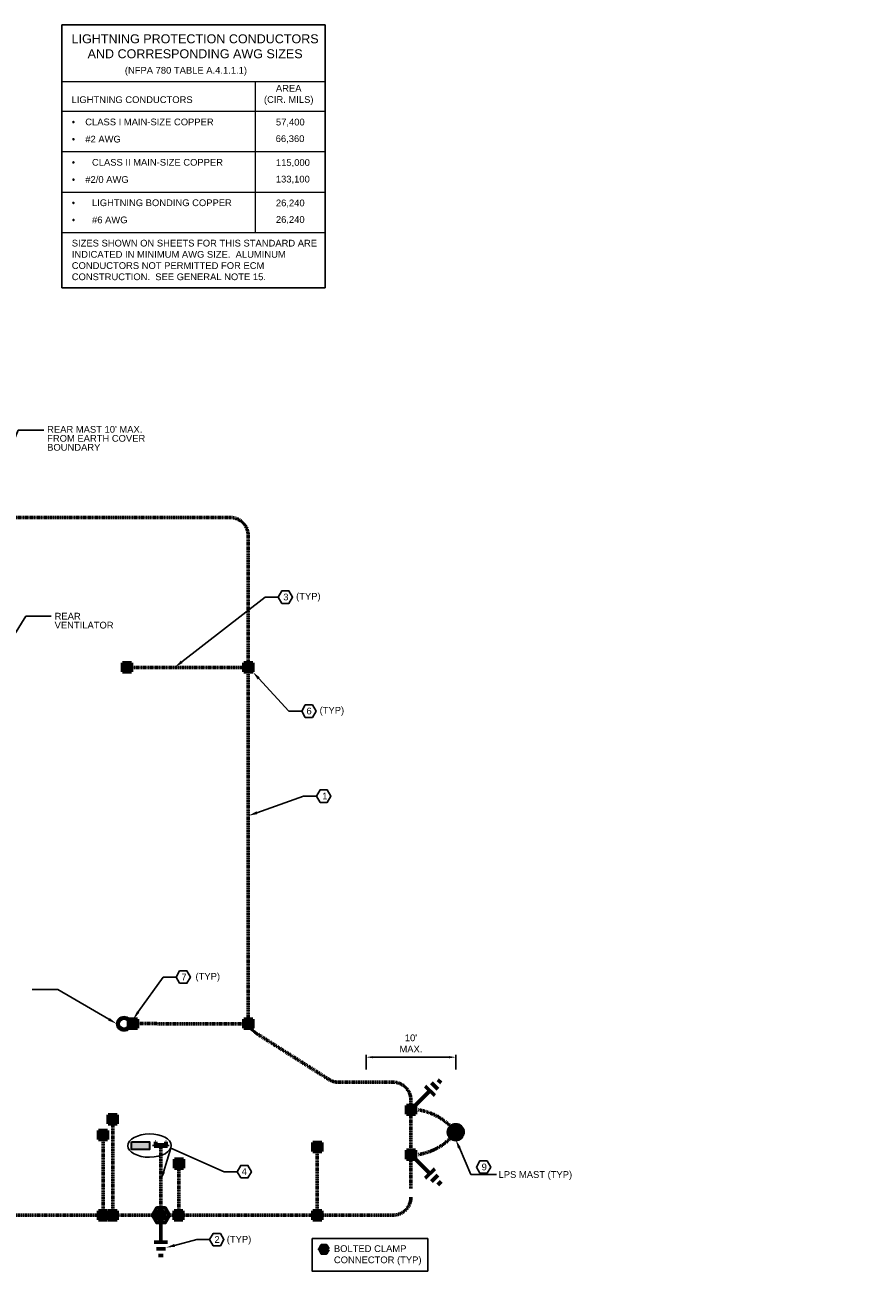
# Model space of a CAD drawing. Header units: inches. Extents: x -12 to 12802, y -12 to 13330.
# Tile 3 of 10: x 1298 to 2429, y 366 to 2032. Entities that reach past the tile are written whole.
import ezdxf
from ezdxf import colors
from ezdxf.entities.mleader import LeaderData, LeaderLine
from ezdxf.math import Vec2, Vec3

# ---------------------------------------------------------------- set-up
doc = ezdxf.new("R2010")
doc.units = ezdxf.units.IN
doc.header["$MEASUREMENT"] = 0
doc.linetypes.add('DASHED2', pattern=[0.375, 0.25, -0.125])
for name, color, linetype, lineweight in [('E-AIR-TERM', 3, 'Continuous', 35), ('E-ANNO-TEXT', 7, 'Continuous', 25), ('E-GND-COND', 92, 'DASHED2', 60), ('E-GND-GES', 92, 'DASHED2', 60), ('E-ISO-LPS', 7, 'DASHED2', 40), ('E-PWR-SYMB', 4, 'Continuous', 35), ('G-BLDG-GEN', 253, 'Continuous', 9)]:
    doc.layers.add(name, color=color, linetype=linetype, lineweight=lineweight)
doc.styles.get("Standard").update_dxf_attribs({"font": 'arial.ttf'})
doc.dimstyles.get("Standard").update_dxf_attribs({"dimtxt": 0.18, "dimasz": 0.18, "dimexe": 0.18, "dimexo": 0.0625, "dimgap": 0.09, "dimtad": 0, "dimtih": 1, "dimtoh": 1, "dimdec": 4, "dimzin": 0, "dimdsep": 46, "dimtxsty": 'Standard', "dimcen": 0.09, "dimadec": 0, "dimazin": 0, "dimtfac": 1, "dimtdec": 4, "dimtofl": 0, "dimtmove": 0, "dimatfit": 3, "dimfxl": 1, "dimtolj": 1, "dimtzin": 0, "dimarcsym": 0})

# ---------------------------------------------------------------- blocks, each defined once
blk = doc.blocks.new('*D3')
at = {"layer": 'Defpoints', "color": 0, "lineweight": 70, "transparency": 16777216}
for p in [(1754.8, 651.6), (1754.8, 551.3), (1874.8, 551.3)]:
    blk.add_point(p, dxfattribs=at)
at = {"layer": 'E-ANNO-TEXT', "color": 0, "lineweight": -2, "transparency": 16777216}
for p, q in [((1754.8, 635.3), (1754.8, 654.6)), ((1865.8, 651.6), (1763.8, 651.6)), ((1874.8, 635.3), (1874.8, 654.6))]:
    blk.add_line(p, q, dxfattribs=at)
at = {"layer": 'E-ANNO-TEXT', "color": 0, "lineweight": 70, "transparency": 16777216}
for points in [[(1763.8, 653.1), (1763.8, 650.1), (1754.8, 651.6)], [(1865.8, 653.1), (1865.8, 650.1), (1874.8, 651.6)]]:
    blk.add_solid(points, dxfattribs=at)
at = {"layer": 'E-ANNO-TEXT', "color": 0, "transparency": 16777216, "insert": (1814.8, 670), "char_height": 9, "width": 49.486, "attachment_point": 5}
blk.add_mtext("\\A1;10'\\PMAX.", dxfattribs=at)

msp = doc.modelspace()

# ---------------------------------------------------------------- hatches: boundary and pattern name
at = {"layer": 'E-AIR-TERM', "transparency": 33554559}
h = msp.add_hatch(color=256, dxfattribs=at)
h.dxf.hatch_style = 1
h.paths.add_polyline_path([(1864.8, 551.3, 1), (1884.8, 551.3, 1)])
at = {"layer": 'E-GND-COND', "linetype": 'Continuous'}
h = msp.add_hatch(color=256, dxfattribs=at)
h.dxf.hatch_style = 1
h.paths.add_polyline_path([(1436.9, 690.3), (1448.9, 690.3), (1448.9, 702.3), (1436.9, 702.3)])
h = msp.add_hatch(color=256, dxfattribs=at)
h.dxf.hatch_style = 1
h.paths.add_polyline_path([(1421.8, 562.3), (1421.8, 574.3), (1409.8, 574.3), (1409.8, 562.3)])
h = msp.add_hatch(color=256, dxfattribs=at)
h.dxf.hatch_style = 1
h.paths.add_polyline_path([(1408.7, 541.6), (1408.7, 553.6), (1396.7, 553.6), (1396.7, 541.6)])
h = msp.add_hatch(color=256, dxfattribs=at)
h.dxf.hatch_style = 1
h.paths.add_polyline_path([(1695.4, 525.5), (1695.4, 537.5), (1683.4, 537.5), (1683.4, 525.5)])
h = msp.add_hatch(color=256, dxfattribs=at)
h.dxf.hatch_style = 1
h.paths.add_polyline_path([(1510.3, 503.3), (1510.3, 515.3), (1498.3, 515.3), (1498.3, 503.3)])
h = msp.add_hatch(color=256, dxfattribs=at)
h.dxf.hatch_style = 1
h.paths.add_polyline_path([(1408.7, 434.3), (1408.7, 446.3), (1396.7, 446.3), (1396.7, 434.3)])
h = msp.add_hatch(color=256, dxfattribs=at)
h.dxf.hatch_style = 1
h.paths.add_polyline_path([(1421.8, 434.3), (1421.8, 446.3), (1409.8, 446.3), (1409.8, 434.3)])
h = msp.add_hatch(color=256, dxfattribs=at)
h.dxf.hatch_style = 1
h.paths.add_polyline_path([(1509.7, 434.3), (1509.7, 446.3), (1497.7, 446.3), (1497.7, 434.3)])
h = msp.add_hatch(color=256, dxfattribs=at)
h.dxf.hatch_style = 1
h.paths.add_polyline_path([(1695.4, 434.3), (1695.4, 446.3), (1683.4, 446.3), (1683.4, 434.3)])
at = {"layer": 'E-GND-GES', "linetype": 'Continuous'}
h = msp.add_hatch(color=256, dxfattribs=at)
h.dxf.hatch_style = 1
h.paths.add_polyline_path([(1440.8, 1167), (1440.8, 1179), (1428.8, 1179), (1428.8, 1167)])
h = msp.add_hatch(color=256, dxfattribs=at)
h.dxf.hatch_style = 1
h.paths.add_polyline_path([(1603, 1167), (1603, 1179), (1591, 1179), (1591, 1167)])
h = msp.add_hatch(color=256, dxfattribs=at)
h.dxf.hatch_style = 1
h.paths.add_polyline_path([(1603, 690.3), (1603, 702.3), (1591, 702.3), (1591, 690.3)])
at = {"layer": 'E-GND-GES'}
h = msp.add_hatch(color=256, dxfattribs=at)
h.dxf.hatch_style = 1
h.paths.add_polyline_path([(1442.9, 699.3), (1442.9, 693.3, 1)])
h.paths.add_polyline_path([(1442.9, 693.3), (1442.9, 699.3, 1)])
at = {"layer": 'E-GND-GES', "linetype": 'Continuous'}
h = msp.add_hatch(color=256, dxfattribs=at)
h.dxf.hatch_style = 1
h.paths.add_polyline_path([(1820.8, 575.2), (1820.8, 587.2), (1808.8, 587.2), (1808.8, 575.2)])
h = msp.add_hatch(color=256, dxfattribs=at)
h.dxf.hatch_style = 1
h.paths.add_polyline_path([(1489.1, 534.3), (1471.1, 534.3), (1471.1, 532.8), (1489.1, 532.8)])
at = {"layer": 'E-GND-GES', "linetype": 'Continuous', "transparency": 33554687}
h = msp.add_hatch(color=256, dxfattribs=at)
h.dxf.hatch_style = 1
h.paths.add_polyline_path([(1473.1, 534.3), (1473.6, 534.3), (1473.6, 538.3), (1473.1, 538.3)])
h.paths.add_polyline_path([(1487.1, 538.3), (1486.6, 538.3), (1486.6, 534.3), (1487.1, 534.3)])
at = {"layer": 'E-GND-GES', "linetype": 'Continuous'}
h = msp.add_hatch(color=256, dxfattribs=at)
h.dxf.hatch_style = 1
h.paths.add_polyline_path([(1820.8, 515.4), (1820.8, 527.4), (1808.8, 527.4), (1808.8, 515.4)])
at = {"layer": 'E-GND-GES'}
h = msp.add_hatch(color=256, dxfattribs=at)
h.dxf.hatch_style = 1
h.paths.add_polyline_path([(1474.1, 440.3), (1477.1, 435.1), (1483.1, 435.1), (1486.1, 440.3), (1483.1, 445.5), (1477.1, 445.5)])
h = msp.add_hatch(color=256, dxfattribs=at)
h.dxf.hatch_style = 1
h.paths.add_polyline_path([(1692.3, 394.7), (1695.3, 389.5), (1701.3, 389.5), (1704.3, 394.7), (1701.3, 399.9), (1695.3, 399.9)])
at = {"layer": 'E-ISO-LPS', "linetype": 'Continuous'}
h = msp.add_hatch(dxfattribs=at)
h.set_pattern_fill('AR-CONC', color=256, scale=6)
h.set_pattern_definition([(50, (0, 0), (43.0356, -3.76513), [4.5, -49.5]), (355, (0, 0), (-8.3251, 45.1315), [3.6, -39.6]), (100.4514, (3.586, -0.314), (34.71053, 41.3664), [3.8244, -42.0685]), (46.1842, (0, 12), (64.0345, -9.9312), [6.75, -74.25]), (96.6356, (5.336, 11.17), (56.0797, 58.4471), [5.7366, -63.1028]), (351.1842, (0, 12), (56.0797, 58.4471), [5.4, -59.4]), (21, (6, 9), (35.81442, -24.15713), [4.5, -49.5]), (326, (6, 9), (14.5989, 43.509), [3.6, -39.6]), (71.4514, (8.985, 6.987), (50.41334, 19.35187), [3.8244, -42.0685]), (37.5, (0, 0), (0.72959, 19.97363), [0, -39.12, 0, -40.2, 0, -39.75]), (7.5, (0, 0), (15.78417, 23.6647), [0, -22.92, 0, -38.22, 0, -15.15]), (327.5, (-13.38, 0), (32.02935, -1.35329), [0, -15, 0, -46.8, 0, -62.1]), (317.5, (-19.38, 0), (34.99117, 6.0063), [0, -19.5, 0, -31.08, 0, -44.1])])
h.paths.add_polyline_path([(2417.9, 2019.6), (2412.4, 2021.8), (2405.7, 2017.9), (2417.9, 2013)])
h.paths.add_polyline_path([(2412.4, 2021.8), (2405.7, 2024.5), (2405.7, 2017.9)])
h.paths.add_polyline_path([(2429.3, 2019.6), (2422.6, 2022.3), (2417.9, 2019.6), (2417.9, 2013)])
h.paths.add_polyline_path([(2429.3, 2026.2), (2422.6, 2022.3), (2429.3, 2019.6)])
at = {"layer": 'E-PWR-SYMB'}
h = msp.add_hatch(color=256, dxfattribs=at)
h.dxf.hatch_style = 1
h.paths.add_polyline_path([(1440.9, 538.3), (1440.9, 528.3), (1464.9, 528.3), (1464.9, 538.3)])
at = {"layer": 'G-BLDG-GEN', "transparency": 33554687}
h = msp.add_hatch(color=256, dxfattribs=at)
h.dxf.hatch_style = 1
h.paths.add_polyline_path([(1420.9, 696.3, 1), (1440.9, 696.3, 1)])
h.paths.add_polyline_path([(1436.9, 696.3, -1), (1424.9, 696.3, -1)], flags=16)

# ---------------------------------------------------------------- linework, layer by layer
at = {"layer": 'E-AIR-TERM'}
for p, q in [((1871.8, 551.3), (1877.8, 551.3)), ((1874.8, 554.3), (1874.8, 548.3))]:
    msp.add_line(p, q, dxfattribs=at)
for radius in [10, 3]:
    msp.add_circle((1874.8, 551.3), radius, dxfattribs=at)
at = {"layer": 'E-ANNO-TEXT', "lineweight": 0}
for p, q in [((1347.6, 1956.4), (1699.9, 1956.4)), ((1606.3, 1956.4), (1606.3, 1754.7)), ((1347.6, 1916.8), (1699.9, 1916.8)), ((1347.6, 1862.8), (1699.9, 1862.8)), ((1347.6, 1808.7), (1699.9, 1808.7)), ((1347.6, 1754.7), (1699.9, 1754.7))]:
    msp.add_line(p, q, dxfattribs=at)
at = {"layer": 'E-ANNO-TEXT'}
for points in [[(1347.6, 2032.3), (1699.9, 2032.3), (1699.9, 1680.7), (1347.6, 1680.7)], [(1642, 1258.6), (1651.6, 1258.6), (1656.4, 1266.9), (1651.6, 1275.2), (1642, 1275.2), (1637.2, 1266.9)], [(1673.4, 1106.1), (1683, 1106.1), (1687.8, 1114.5), (1683, 1122.8), (1673.4, 1122.8), (1668.6, 1114.5)], [(1693.3, 992.4), (1702.9, 992.4), (1707.7, 1000.7), (1702.9, 1009), (1693.3, 1009), (1688.5, 1000.7)], [(1505.2, 750.5), (1514.9, 750.5), (1519.7, 758.8), (1514.9, 767.1), (1505.2, 767.1), (1500.4, 758.8)], [(1587, 490.2), (1596.6, 490.2), (1601.4, 498.5), (1596.6, 506.8), (1587, 506.8), (1582.2, 498.5)], [(1907.2, 496.3), (1916.8, 496.3), (1921.6, 504.6), (1916.8, 513), (1907.2, 513), (1902.4, 504.6)], [(1550.2, 399.3), (1559.8, 399.3), (1564.6, 407.6), (1559.8, 415.9), (1550.2, 415.9), (1545.3, 407.6)], [(1682.6, 409.1), (1837.2, 409.1), (1837.2, 365.5), (1682.6, 365.5)]]:
    msp.add_lwpolyline(points, close=True, dxfattribs=at)
at = {"layer": 'E-ANNO-TEXT', "linetype": 'Continuous'}
msp.add_ellipse((1465, 533.4), major_axis=(29.1, 0.2), ratio=0.535549, dxfattribs=at)
at = {"layer": 'E-GND-COND'}
for p, q in [((1428.8, 1179), (1440.8, 1167)), ((1591, 1167), (1603, 1179)), ((1409.8, 574.3), (1421.8, 562.3)), ((1396.7, 553.6), (1408.7, 541.6)), ((1683.4, 537.5), (1695.4, 525.5)), ((1498.3, 515.3), (1510.3, 503.3)), ((1396.7, 446.3), (1408.7, 434.3)), ((1409.8, 446.3), (1421.8, 434.3)), ((1497.7, 446.3), (1509.7, 434.3)), ((1683.4, 446.3), (1695.4, 434.3))]:
    msp.add_line(p, q, dxfattribs=at)
at = {"layer": 'E-GND-COND', "linetype": 'Continuous'}
for p, q in [((1436.9, 690.3), (1436.9, 702.3)), ((1436.9, 702.3), (1448.9, 702.3)), ((1448.9, 702.3), (1448.9, 690.3)), ((1448.9, 690.3), (1436.9, 690.3)), ((1409.8, 574.3), (1421.8, 574.3)), ((1409.8, 562.3), (1409.8, 574.3)), ((1421.8, 574.3), (1421.8, 562.3)), ((1396.7, 553.6), (1408.7, 553.6)), ((1396.7, 541.6), (1396.7, 553.6)), ((1408.7, 553.6), (1408.7, 541.6)), ((1421.8, 562.3), (1409.8, 562.3)), ((1408.7, 541.6), (1396.7, 541.6)), ((1683.4, 537.5), (1695.4, 537.5)), ((1683.4, 525.5), (1683.4, 537.5)), ((1695.4, 537.5), (1695.4, 525.5)), ((1695.4, 525.5), (1683.4, 525.5)), ((1498.3, 515.3), (1510.3, 515.3)), ((1498.3, 503.3), (1498.3, 515.3)), ((1510.3, 503.3), (1498.3, 503.3)), ((1510.3, 515.3), (1510.3, 503.3)), ((1396.7, 446.3), (1408.7, 446.3)), ((1396.7, 434.3), (1396.7, 446.3)), ((1408.7, 434.3), (1396.7, 434.3)), ((1408.7, 446.3), (1408.7, 434.3)), ((1409.8, 446.3), (1421.8, 446.3)), ((1409.8, 434.3), (1409.8, 446.3)), ((1421.8, 434.3), (1409.8, 434.3)), ((1421.8, 446.3), (1421.8, 434.3)), ((1497.7, 446.3), (1509.7, 446.3)), ((1497.7, 434.3), (1497.7, 446.3)), ((1509.7, 434.3), (1497.7, 434.3)), ((1509.7, 446.3), (1509.7, 434.3)), ((1683.4, 446.3), (1695.4, 446.3)), ((1683.4, 434.3), (1683.4, 446.3)), ((1695.4, 434.3), (1683.4, 434.3)), ((1695.4, 446.3), (1695.4, 434.3))]:
    msp.add_line(p, q, dxfattribs=at)
at = {"layer": 'E-GND-GES'}
for p, q in [((1573, 1373.4), (929, 1373.4)), ((1597, 703.7), (1597, 1349.4)), ((1434.8, 1173), (1600.6, 1173)), ((1440.9, 696.5), (1598.2, 696.3)), ((1704.8, 622), (1608.1, 683.4)), ((1717.6, 618.2), (1790.8, 618.2)), ((1814.8, 594.2), (1814.8, 475.9)), ((1415.8, 568.3), (1415.8, 440.3)), ((1402.7, 547.6), (1402.7, 440.3)), ((1480.1, 532.8), (1480.1, 440.3)), ((1689.4, 531.5), (1689.4, 440.3)), ((1504.3, 509.3), (1504.3, 440.3)), ((709.8, 440.3), (1790.8, 440.3))]:
    msp.add_line(p, q, dxfattribs=at)
at = {"layer": 'E-GND-GES', "linetype": 'Continuous'}
for p, q in [((1428.8, 1179), (1440.8, 1179)), ((1428.8, 1167), (1428.8, 1179)), ((1440.8, 1167), (1428.8, 1167)), ((1440.8, 1179), (1440.8, 1167)), ((1591, 1179), (1603, 1179)), ((1591, 1167), (1591, 1179)), ((1603, 1167), (1591, 1167)), ((1603, 1179), (1603, 1167)), ((1591, 702.3), (1603, 702.3)), ((1591, 690.3), (1591, 702.3)), ((1603, 702.3), (1603, 690.3)), ((1603, 690.3), (1591, 690.3)), ((1842.4, 617.2), (1850.9, 608.8)), ((1850.9, 621.5), (1855.1, 617.2)), ((1814.8, 581.2), (1840.3, 606.6)), ((1833.9, 613), (1846.6, 600.3)), ((1808.8, 587.2), (1820.8, 587.2)), ((1808.8, 575.2), (1808.8, 587.2)), ((1820.8, 587.2), (1820.8, 575.2)), ((1820.8, 575.2), (1808.8, 575.2)), ((1471.1, 532.8), (1471.1, 534.3)), ((1471.1, 534.3), (1489.1, 534.3)), ((1473.1, 534.3), (1473.1, 538.3)), ((1473.1, 538.3), (1473.6, 538.3)), ((1473.6, 534.3), (1473.6, 538.3)), ((1486.6, 534.3), (1486.6, 538.3)), ((1486.6, 538.3), (1487.1, 538.3)), ((1487.1, 534.3), (1487.1, 538.3)), ((1489.1, 534.3), (1489.1, 532.8)), ((1489.1, 532.8), (1471.1, 532.8)), ((1808.8, 527.4), (1820.8, 527.4)), ((1808.8, 515.4), (1808.8, 527.4)), ((1814.8, 521.4), (1840.3, 496)), ((1820.8, 527.4), (1820.8, 515.4)), ((1820.8, 515.4), (1808.8, 515.4)), ((1846.6, 502.3), (1833.9, 489.6)), ((1850.9, 493.8), (1842.4, 485.3)), ((1855.1, 485.4), (1850.9, 481.1)), ((1480.1, 440.3), (1480.1, 404.3)), ((1489.1, 404.3), (1471.1, 404.3)), ((1486.1, 395.3), (1474.1, 395.3)), ((1483.1, 386.3), (1477.1, 386.3))]:
    msp.add_line(p, q, dxfattribs=at)
for points in [[(1491.5, 440.2), (1485.9, 450), (1474.6, 450), (1469, 440.2), (1474.6, 430.5), (1485.9, 430.5)], [(1486.1, 440.3), (1483.1, 445.5), (1477.1, 445.5), (1474.1, 440.3), (1477.1, 435.1), (1483.1, 435.1)], [(1704.3, 394.7), (1701.3, 399.9), (1695.3, 399.9), (1692.3, 394.7), (1695.3, 389.5), (1701.3, 389.5)], [(1704.3, 394.7), (1701.3, 399.9), (1695.3, 399.9), (1692.3, 394.7), (1695.3, 389.5), (1701.3, 389.5)]]:
    msp.add_lwpolyline(points, close=True, dxfattribs=at)
at = {"layer": 'E-GND-GES', "linetype": 'Continuous', "lineweight": 60}
msp.add_circle((1874.8, 551.3), 10, dxfattribs=at)
at = {"layer": 'E-GND-GES'}
for centre, radius, start, end in [((1573, 1349.4), 24, 0, 90), ((1621, 703.7), 24, 180, 237.5288), ((1717.6, 642.2), 24, 237.5288, 270), ((1790.8, 594.2), 24, 0, 90), ((1813, 504.5), 77.5, 37.085, 81.287), ((1813, 598.1), 77.5, 278.713, 322.915), ((1790.8, 464.3), 24, 270, 0)]:
    msp.add_arc(centre, radius, start, end, dxfattribs=at)
at = {"layer": 'E-PWR-SYMB'}
msp.add_lwpolyline([(1440.9, 538.3), (1464.9, 538.3), (1464.9, 528.3), (1440.9, 528.3)], close=True, dxfattribs=at)
at = {"layer": 'G-BLDG-GEN'}
for radius in [10, 6]:
    msp.add_circle((1430.9, 696.3), radius, dxfattribs=at)

# ---------------------------------------------------------------- texts
at = {"layer": 'E-ANNO-TEXT', "attachment_point": 1}
for s, width, gutter_width, heights, insert, char_height in [('\\A1;\\pxqc;LIGHTNING PROTECTION CONDUCTORS  AND CORRESPONDING AWG SIZES', 335.313, 24, [39.2], (1358.3, 2019.7), 12), ('\\A1;(NFPA 780 TABLE A.4.1.1.1)', 177.746, 24, [0], (1431.9, 1976.1), 9), ('\\A1;\\pxqc;AREA\\P(CIR. MILS)', 71.436, 24, [0], (1615.5, 1952), 9), ('\\A1;LIGHTNING CONDUCTORS', 200.629, 24, [0], (1360.6, 1936.8), 9), ('\\A1;\\pxi-2,l2,t2;{\\fSymbol|b0|i0|c2|p18;·^I}CLASS I MAIN-SIZE COPPER', 224.143, 24, [0], (1360.9, 1907), 9), ('\\A1;57,400', 46.176, 24, [0], (1634.1, 1906.8), 9), ('\\A1;\\pxi-2,l2,t2;{\\fSymbol|b0|i0|c2|p18;·^I}#2 AWG', 89.07, 24, [0], (1361, 1884), 9), ('\\A1;66,360', 43.347, 24, [0], (1633.8, 1884.6), 9), ('\\A1;\\pxi-2,l2,t3;{\\fSymbol|b0|i0|c2|p18;·^I}CLASS II MAIN-SIZE COPPER', 224.143, 24, [0], (1360.9, 1853), 9), ('\\A1;115,000', 46.176, 24, [0], (1634.1, 1852.7), 9), ('\\A1;\\pxi-2,l2,t2;{\\fSymbol|b0|i0|c2|p18;·^I}#2/0 AWG', 89.07, 24, [0], (1361, 1830), 9), ('\\A1;133,100', 43.347, 24, [0], (1634, 1830.5), 9), ('\\A1;\\pxi-2,l2,t3;{\\fSymbol|b0|i0|c2|p18;·^I}LIGHTNING BONDING COPPER', 224.143, 24, [0], (1360.9, 1798.9), 9), ('\\A1;26,240', 46.176, 24, [0], (1634.1, 1798.7), 9), ('\\A1;\\pxi-2,l2,t3;{\\fSymbol|b0|i0|c2|p18;·^I}#6 AWG', 89.07, 24, [0], (1361, 1776), 9), ('\\A1;26,240', 43.347, 24, [0], (1634.1, 1776.5), 9), ('\\A1;SIZES SHOWN ON SHEETS FOR THIS STANDARD ARE INDICATED IN MINIMUM AWG SIZE.  ALUMINUM CONDUCTORS NOT PERMITTED FOR ECM CONSTRUCTION.  SEE GENERAL NOTE 15.', 331.116, 24, [0], (1360.9, 1744.9), 9), ('3', 11.17, 48, [0], (1643.9, 1271.6), 9), ('(TYP)', 44.876, 48, [0], (1661.1, 1272.6), 9), ('6', 11.17, 48, [0], (1675, 1119.1), 9), ('(TYP)', 44.876, 48, [0], (1692.6, 1120.2), 9), ('1', 11.17, 48, [0], (1696, 1005.3), 9), ('7', 11.17, 48, [0], (1507.6, 763.5), 9), ('(TYP)', 38.667, 48, [0], (1526.5, 764.2), 9), ('4', 11.17, 48, [0], (1588.2, 503.1), 9), ('9', 11.17, 48, [0], (1909.4, 509.3), 9), ('2', 11.17, 48, [0], (1551.8, 412.3), 9), ('(TYP)', 38.667, 48, [0], (1568.3, 412.6), 9), ('BOLTED CLAMP CONNECTOR (TYP)', 117.787, 48, [0], (1711.7, 400.1), 9)]:
    msp.add_mtext_dynamic_manual_height_columns(s, width=width, gutter_width=gutter_width, heights=heights, dxfattribs=dict(at, insert=insert, char_height=char_height))
at = {"layer": 'E-ANNO-TEXT', "char_height": 9, "attachment_point": 1, "line_spacing_factor": 0.8}
for s, width, heights, insert in [("\\A1;REAR MAST 10' MAX. FROM EARTH COVER BOUNDARY", 135.456, [49.9], (1327.9, 1495.8)), ('\\A1;REAR VENTILATOR', 84.922, [48.8], (1337.9, 1246)), ('\\A1;LPS MAST (TYP)', 107.683, [19.9], (1932.1, 499.2))]:
    msp.add_mtext_dynamic_manual_height_columns(s, width=width, gutter_width=48, heights=heights, dxfattribs=dict(at, insert=insert))

# ---------------------------------------------------------------- dimensions: what is measured, and where the dimension line sits
at = {"layer": 'E-ANNO-TEXT'}
dim = msp.add_linear_dim(base=(1754.8, 651.6), p1=(1874.8, 551.3), p2=(1754.8, 551.3), text='<>\\PMAX.', dimstyle='Standard', override={"dimtxt": 9, "dimasz": 9, "dimexe": 3, "dimexo": 84, "dimgap": 4, "dimdec": 0, "dimlunit": 4, "dimtmove": 2}, dxfattribs=at)
dim.commit()
dim.dimension.update_dxf_attribs({"geometry": '*D3', "text_midpoint": (1814.8, 670), "dimtype": 160})

# ---------------------------------------------------------------- leaders
ml = msp.add_multileader_mtext('Standard', dxfattribs=at)
ml.set_content('', color=256)
ml.set_leader_properties()
ml.build(insert=Vec2(0, 0))
ml.multileader.update_dxf_attribs({"dogleg_length": 0.36, "arrow_head_size": 12, "scale": 48})
ctx = ml.context
ctx.base_point, ctx.scale, ctx.char_height, ctx.arrow_head_size, ctx.landing_gap_size, ctx.plane_origin = Vec3(1323.5, 1490.3), 48, 8.64, 12, 4.32, Vec3(1262.7, 1399.7)
notes = []
notes.append((ctx, [(0, (1, 1, 0), (1289.3, 1490.3), (1, 0), 34.2, [(0, [(1252.8, 1403.3)], 0, [])])]))
ctx.mtext.insert, ctx.mtext.flow_direction = Vec3(1327.9, 1494.6), 5
ml = msp.add_multileader_mtext('Standard', dxfattribs=at)
ml.set_content('', color=256)
ml.set_leader_properties()
ml.build(insert=Vec2(0, 0))
ml.multileader.update_dxf_attribs({"dogleg_length": 0.36, "arrow_head_size": 12, "scale": 48})
ctx = ml.context
ctx.base_point, ctx.scale, ctx.char_height, ctx.arrow_head_size, ctx.landing_gap_size, ctx.plane_origin = Vec3(1637.2, 1266.9), 48, 8.64, 12, 4.32, Vec3(1546, 1240.8)
notes.append((ctx, [(0, (1, 1, 0), (1619.9, 1266.9), (1, 0), 17.3, [(0, [(1498.6, 1173)], 0, [])])]))
ctx.mtext.insert, ctx.mtext.flow_direction = Vec3(1641.5, 1271.2), 5
ml = msp.add_multileader_mtext('Standard', dxfattribs=at)
ml.set_content('', color=256)
ml.set_leader_properties()
ml.build(insert=Vec2(0, 0))
ml.multileader.update_dxf_attribs({"dogleg_length": 0.36, "arrow_head_size": 12, "scale": 48})
ctx = ml.context
ctx.base_point, ctx.scale, ctx.char_height, ctx.arrow_head_size, ctx.landing_gap_size, ctx.plane_origin = Vec3(1333.5, 1241.6), 48, 8.64, 12, 4.32, Vec3(1272.7, 1178.4)
notes.append((ctx, [(0, (1, 1, 0), (1299.3, 1241.6), (1, 0), 34.2, [(0, [(1262.8, 1182)], 0, [])])]))
ctx.mtext.insert, ctx.mtext.flow_direction = Vec3(1337.9, 1246), 5
ml = msp.add_multileader_mtext('Standard', dxfattribs=at)
ml.set_content('', color=256)
ml.set_leader_properties()
ml.build(insert=Vec2(0, 0))
ml.multileader.update_dxf_attribs({"dogleg_length": 0.36, "arrow_head_size": 12, "scale": 48})
ctx = ml.context
ctx.base_point, ctx.scale, ctx.char_height, ctx.arrow_head_size, ctx.landing_gap_size, ctx.plane_origin = Vec3(1668.6, 1114.5), 48, 8.64, 12, 4.32, Vec3(1602.9, 1115.1)
notes.append((ctx, [(0, (1, 1, 0), (1651.3, 1114.5), (1, 0), 17.3, [(0, [(1603, 1167)], 0, [])])]))
ctx.mtext.insert, ctx.mtext.flow_direction = Vec3(1672.9, 1118.8), 5
ml = msp.add_multileader_mtext('Standard', dxfattribs=at)
ml.set_content('', color=256)
ml.set_leader_properties()
ml.build(insert=Vec2(0, 0))
ml.multileader.update_dxf_attribs({"dogleg_length": 0.36, "arrow_head_size": 12, "scale": 48})
ctx = ml.context
ctx.base_point, ctx.scale, ctx.char_height, ctx.arrow_head_size, ctx.landing_gap_size, ctx.plane_origin = Vec3(1688.5, 1000.7), 48, 8.64, 12, 4.32, Vec3(1597.4, 974.6)
notes.append((ctx, [(0, (1, 1, 0), (1671.2, 1000.7), (1, 0), 17.3, [(0, [(1597.4, 974.6)], 0, [])])]))
ctx.mtext.insert, ctx.mtext.flow_direction = Vec3(1692.8, 1005), 5
ml = msp.add_multileader_mtext('Standard', dxfattribs=at)
ml.set_content('', color=256)
ml.set_leader_properties()
ml.build(insert=Vec2(0, 0))
ml.multileader.update_dxf_attribs({"dogleg_length": 0.36, "arrow_head_size": 12, "scale": 48})
ctx = ml.context
ctx.base_point, ctx.scale, ctx.char_height, ctx.arrow_head_size, ctx.landing_gap_size, ctx.plane_origin = Vec3(1500.4, 758.8), 48, 8.64, 12, 4.32, Vec3(1442.9, 702.3)
notes.append((ctx, [(0, (1, 1, 0), (1483.2, 758.8), (1, 0), 17.3, [(0, [(1442.9, 702.3)], 0, [])])]))
ctx.mtext.insert, ctx.mtext.flow_direction = Vec3(1504.8, 763.1), 5
ml = msp.add_multileader_mtext('Standard', dxfattribs=at)
ml.set_content('', color=256)
ml.set_leader_properties()
ml.build(insert=Vec2(0, 0))
ml.multileader.update_dxf_attribs({"dogleg_length": 0.36, "arrow_head_size": 12, "scale": 48})
ctx = ml.context
ctx.base_point, ctx.scale, ctx.char_height, ctx.arrow_head_size, ctx.landing_gap_size, ctx.plane_origin = Vec3(1299.3, 742.2), 48, 8.64, 12, 4.32, Vec3(1179.2, 673.1)
ctx.text_align_type = 2
notes.append((ctx, [(1, (1, 1, 0), (1342.1, 742.2), (-1, 0), 34.2, [(0, [(1420.9, 696.3)], 0, [])])]))
ctx.mtext.insert, ctx.mtext.alignment, ctx.mtext.flow_direction = Vec3(1303.6, 746.5), 3, 5
ml = msp.add_multileader_mtext('Standard', dxfattribs=at)
ml.set_content('', color=256)
ml.set_leader_properties()
ml.build(insert=Vec2(0, 0))
ml.multileader.update_dxf_attribs({"dogleg_length": 0.36, "arrow_head_size": 12, "scale": 48})
ctx = ml.context
ctx.base_point, ctx.scale, ctx.char_height, ctx.arrow_head_size, ctx.landing_gap_size, ctx.plane_origin = Vec3(1929.2, 494.9), 48, 8.64, 12, 4.32, Vec3(1911.9, 460.8)
notes.append((ctx, [(0, (1, 1, 0), (1895, 494.9), (1, 0), 34.2, [(0, [(1874.8, 541.3)], 0, [])])]))
ctx.mtext.insert, ctx.mtext.flow_direction = Vec3(1933.5, 499.2), 5
ml = msp.add_multileader_mtext('Standard', dxfattribs=at)
ml.set_content('', color=256)
ml.set_leader_properties()
ml.build(insert=Vec2(0, 0))
ml.multileader.update_dxf_attribs({"dogleg_length": 0.36, "arrow_head_size": 12, "scale": 48})
ctx = ml.context
ctx.base_point, ctx.scale, ctx.char_height, ctx.arrow_head_size, ctx.landing_gap_size, ctx.plane_origin = Vec3(1582.2, 498.5), 48, 8.64, 12, 4.32, Vec3(1336.9, 442.3)
notes.append((ctx, [(0, (1, 1, 0), (1565, 498.5), (1, 0), 17.3, [(1, [(1480.1, 486.5), (1493.3, 529.8)], 0, [])])]))
ctx.mtext.insert, ctx.mtext.flow_direction = Vec3(1586.6, 502.8), 5
ml = msp.add_multileader_mtext('Standard', dxfattribs=at)
ml.set_content('', color=256)
ml.set_leader_properties()
ml.build(insert=Vec2(0, 0))
ml.multileader.update_dxf_attribs({"dogleg_length": 0.36, "arrow_head_size": 12, "scale": 48})
ctx = ml.context
ctx.base_point, ctx.scale, ctx.char_height, ctx.arrow_head_size, ctx.landing_gap_size, ctx.plane_origin = Vec3(1545.3, 407.6), 48, 8.64, 12, 4.32, Vec3(1292.9, 353.4)
notes.append((ctx, [(0, (1, 1, 0), (1528.1, 407.6), (1, 0), 17.3, [(0, [(1486.9, 396.9)], 0, [])])]))
ctx.mtext.insert, ctx.mtext.flow_direction = Vec3(1549.7, 411.9), 5
for ctx, leaders in notes:
    for number, flags, end, landing, length, lines in leaders:
        leader = LeaderData()
        leader.index, (leader.has_last_leader_line, leader.has_dogleg_vector, leader.attachment_direction) = number, flags
        leader.last_leader_point, leader.dogleg_vector, leader.dogleg_length = Vec3(end), Vec3(landing), length
        for number, points, colour, breaks in lines:
            line = LeaderLine()
            line.index, line.vertices, line.color, line.breaks = number, Vec3.list(points), colors.encode_raw_color(colour), breaks
            leader.lines.append(line)
        ctx.leaders.append(leader)

doc.saveas('drawing.dxf')
